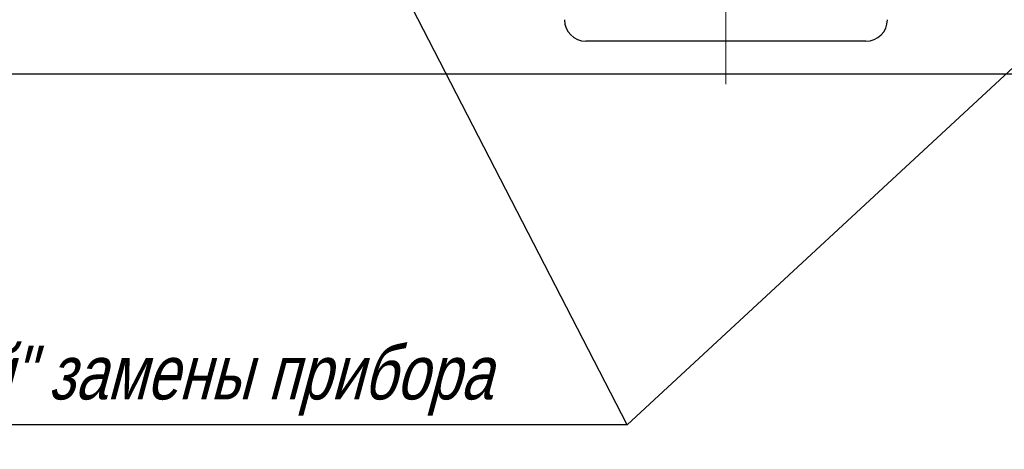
# Model space of a CAD drawing. Header units: millimetres. Extents: x 2171 to 3064, y 1134 to 1531.
# Tile 3 of 43: x 2223 to 2269, y 1245 to 1265. Entities that reach past the tile are written whole.
import ezdxf
from ezdxf.lldxf.tags import DXFTag

# ---------------------------------------------------------------- set-up
doc = ezdxf.new("R2010")
doc.units = ezdxf.units.MM
doc.linetypes.add('ACAD_ISO12W100', pattern=[21, 12, -3, 0, -3, 0, -3])
doc.linetypes.add('CENTER', pattern=[10.16, 6.35, -1.27, 1.27, -1.27])
for name, color, linetype, lineweight in [('help', 4, 'New Line1', 25), ('main', 5, 'Continuous', 50), ('size', 7, 'Continuous', 20), ('ОСЕВЫЕ', 1, 'CENTER', 15)]:
    doc.layers.add(name, color=color, linetype=linetype, lineweight=lineweight)
doc.styles.add('GOST', font='GOST.shx', dxfattribs={"oblique": 15})
doc.styles.add('K5_TEXTSTYLE', font='win_eskd.shx', dxfattribs={"width": 0.8, "oblique": 15, "height": 3.5})
tags = doc.linetypes.add('New Line1', pattern=[0.8, 0.5, -0.3]).pattern_tags.tags
tags[6:7] = [DXFTag(74, 4), DXFTag(75, 0), DXFTag(340, '0'), DXFTag(46, 1.0), DXFTag(50, 0.0), DXFTag(44, 0.0), DXFTag(45, 0.0)]
tags[4:5] = [DXFTag(74, 4), DXFTag(75, 0), DXFTag(340, '0'), DXFTag(46, 1.0), DXFTag(50, 0.0), DXFTag(44, 0.0), DXFTag(45, 0.0)]
doc.dimstyles.new('ISO-25', dxfattribs={"dimtxt": 3.5, "dimasz": 4, "dimexe": 1.25, "dimexo": 0.625, "dimgap": 1, "dimtad": 1, "dimdec": 1, "dimrnd": 0.5, "dimtxsty": 'K5_TEXTSTYLE', "dimcen": 0, "dimclrd": 256, "dimclre": 256, "dimadec": 0, "dimazin": 2, "dimtfac": 1, "dimtdec": 1, "dimtmove": 0, "dimatfit": 1, "dimfxl": 1, "dimlwd": -1, "dimarcsym": 2})

# ---------------------------------------------------------------- blocks, each defined once
blk = doc.blocks.new('*D101')
at = {"layer": 'Defpoints', "color": 0}
for p in [(2224.361, 1372.402), (2207.334, 1262.402), (2279.361, 1262.402)]:
    blk.add_point(p, dxfattribs=at)
at = {"layer": 'size', "linetype": 'ACAD_ISO12W100', "lineweight": -2, "ltscale": 5}
for p, q in [((2223.736, 1372.402), (2206.084, 1372.402)), ((2278.736, 1262.402), (2206.084, 1262.402))]:
    blk.add_line(p, q, dxfattribs=at)
at = {"layer": 'size', "ltscale": 5}
blk.add_line((2207.334, 1368.402), (2207.334, 1266.402), dxfattribs=at)
at = {"layer": 'size'}
for points in [[(2208.001, 1368.402), (2206.668, 1368.402), (2207.334, 1372.402)], [(2206.668, 1266.402), (2208.001, 1266.402), (2207.334, 1262.402)]]:
    blk.add_solid(points, dxfattribs=at)
at = {"layer": 'size', "color": 0, "linetype": 'ByBlock', "ltscale": 100, "insert": (2204.584, 1317.402), "char_height": 3.5, "attachment_point": 5, "rotation": 90, "style": 'GOST'}
blk.add_mtext('110', dxfattribs=at)

msp = doc.modelspace()

# ---------------------------------------------------------------- linework, layer by layer
at = {"layer": 'help', "linetype": 'ByBlock'}
msp.add_line((2251.279, 1246.13), (2232.884, 1281.79), dxfattribs=at)
at = {"layer": 'help', "linetype": 'ByBlock', "ltscale": 5}
for q in [(2279.633, 1272.37), (2202.234, 1246.13)]:
    msp.add_line((2251.279, 1246.13), q, dxfattribs=at)
at = {"layer": 'main', "linetype": 'New Line1', "lineweight": 25, "ltscale": 5}
msp.add_line((2262.361, 1263.933), (2249.361, 1263.933), dxfattribs=at)
for centre, start, end in [((2249.361, 1264.933), 180, 270), ((2262.361, 1264.933), 270, 0)]:
    msp.add_arc(centre, 1, start, end, dxfattribs=at)
at = {"layer": 'ОСЕВЫЕ'}
msp.add_line((2255.861, 1261.933), (2255.861, 1366.402), dxfattribs=at)

# ---------------------------------------------------------------- texts
at = {"layer": 'help', "linetype": 'ByBlock', "lineweight": -2, "ltscale": 2, "insert": (2202.399, 1249.804), "char_height": 2.5, "attachment_point": 1, "style": 'K5_TEXTSTYLE'}
msp.add_mtext_dynamic_manual_height_columns('Винты "Быстрой" замены прибора ', width=48.44635, gutter_width=17.5, heights=[0], dxfattribs=at)

# ---------------------------------------------------------------- dimensions: what is measured, and where the dimension line sits
at = {"layer": 'size', "linetype": 'ACAD_ISO12W100', "ltscale": 5}
dim = msp.add_linear_dim(base=(2207.334, 1262.402), p1=(2224.361, 1372.402), p2=(2279.361, 1262.402), angle=90, dimstyle='ISO-25', override={"dimtxsty": 'GOST'}, dxfattribs=at)
dim.commit()
dim.dimension.update_dxf_attribs({"geometry": '*D101', "text_midpoint": (2204.584, 1317.402)})

doc.saveas('drawing.dxf')
